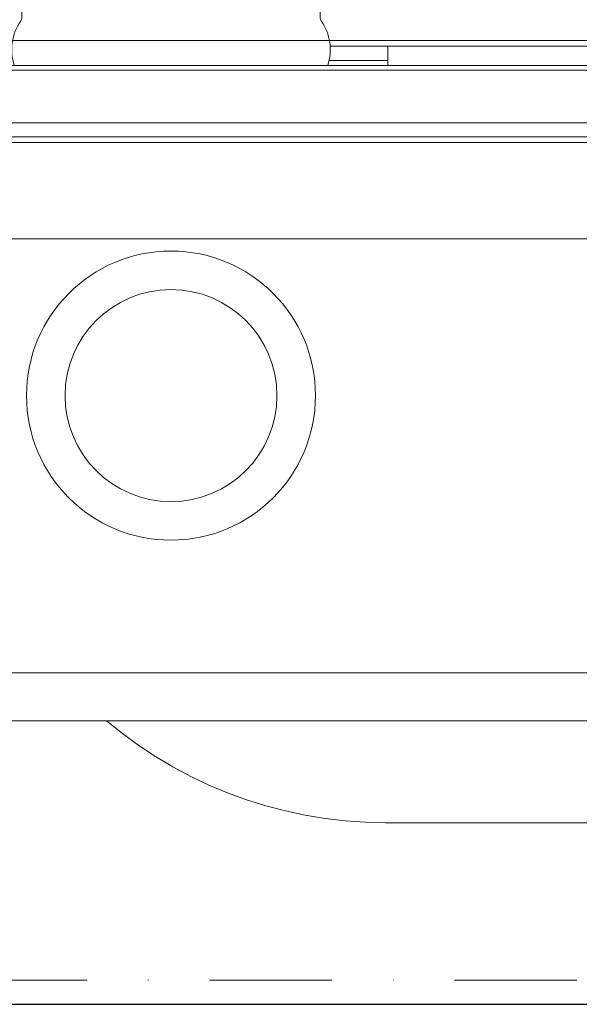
# Model space of a CAD drawing. Header units: millimetres. Extents: x -1893473 to 1546619, y -568027 to 942944.
# Tile 145 of 256: x 162846 to 162962, y -464744 to -464540. Entities that reach past the tile are written whole.
import ezdxf
from ezdxf.enums import TextEntityAlignment as Align

# ---------------------------------------------------------------- set-up
doc = ezdxf.new("R2010")
doc.units = ezdxf.units.MM
doc.header["$LTSCALE"] = 0.2
doc.linetypes.add('DASHDOT', pattern=[25.4, 12.7, -6.35, 0, -6.35])
doc.layers.get('0').update_dxf_attribs({"lineweight": 0})
for name, color, linetype, lineweight in [('!! 0_ Istn-sciany', 7, 'Continuous', 30), ('!! 0_Opis_pom', 9, 'Continuous', 13), ('!! 0_Osie', 1, 'DASHDOT', 13), ('!! 1_OPIS POM NOWE', 140, 'Continuous', 5), ('!! 2 ZABUDOWA GK-MDF', 54, 'Continuous', 13), ('P-Opis nadproża', 150, 'Continuous', 9), ('P-Osie', 1, 'DASHDOT', 18)]:
    doc.layers.add(name, color=color, linetype=linetype, lineweight=lineweight)
doc.layers.add('!!_@ wypos sanit nd', color=7, linetype='Continuous', lineweight=0, plot=False)
doc.styles.add('ARIAL', font='tahoma.ttf')

# ---------------------------------------------------------------- blocks, each defined once
blk = doc.blocks.new('A$Cff2eaf8b')
for points in [[(-0.18941, 0.08863), (-0.04454, 0.08863), (-0.04035, 0.08853), (-0.03617, 0.08824), (-0.032, 0.08775), (-0.02786, 0.08707), (-0.02376, 0.08619), (-0.0197, 0.08513), (-0.0157, 0.08388), (-0.01176, 0.08244), (-0.00789, 0.08082), (-0.0041, 0.07902), (-0.0004, 0.07705), (0.0032, 0.0749), (0.0067, 0.0726), (0.01009, 0.07012), (0.01337, 0.0675)], [(0.16493, 0.0675), (-0.16477, 0.0675)], [(-0.11847, -0.0325), (-0.11847, 0.0575), (0.11153, 0.0575), (0.11153, -0.0325)], [(-0.16, -0.0355), (-0.16, -0.0325), (0.16, -0.0325), (0.16, -0.0355)], [(0.16, -0.0555), (0.157, -0.0525), (0.16, -0.0525), (-0.16, -0.0525), (-0.157, -0.0525), (-0.16, -0.0555)], [(0.10602, -0.0525), (0.10602, -0.05658), (-0.11847, -0.05658)], [(-0.045, -0.0725), (-0.045, -0.0685)], [(-0.03305, -0.0725), (-0.16, -0.0725), (-0.16, -0.0695)], [(-0.045, -0.0695), (-0.03283, -0.0695)]]:
    blk.add_lwpolyline(points)
blk.add_lwpolyline([(-0.11847, -0.0685), (0.11153, -0.0685), (0.11153, -0.0675), (-0.11847, -0.0675)], close=True)
blk.add_lwpolyline([(-0.04, -0.0685), (-0.03255, -0.0685, 0.236962), (-0.03118, -0.07775, -0.154353), (-0.031, -0.07832), (-0.031, -0.08218), (0.031, -0.08218), (0.031, -0.07832, -0.154353), (0.03118, -0.07775, 0.236962), (0.03255, -0.0685), (0.04, -0.0685)], format="xyb")
for radius in [0.03, 0.022]:
    blk.add_circle((0, 0), radius)
blk = doc.blocks.new('BLOK OSI')
at = {"layer": 'P-Osie'}
blk.add_lwpolyline([(48639.258, -194702.088), (55442.285, -194702.088)], dxfattribs=at)
blk = doc.blocks.new('A$C2EB40A8D')
at = {"layer": '!! 0_ Istn-sciany'}
blk.add_lwpolyline([(-2781.12989, 29657.51397), (-221.12989, 29657.51397)], dxfattribs=at)
at = {"layer": '!! 2 ZABUDOWA GK-MDF'}
for points in [[(-1221.12989, 29857.51397), (-221.12989, 29857.51397)], [(-1221.12989, 29837.51397), (-221.12989, 29837.51397)]]:
    blk.add_lwpolyline(points, dxfattribs=at)
at = {"layer": '!! 0_Osie', "xscale": 10, "yscale": 10, "zscale": 10}
blk.add_blockref('BLOK OSI', (-516748.24414, 1976683.397), dxfattribs=at)
at = {"layer": '!!_@ wypos sanit nd', "xscale": 1000, "yscale": 1000, "zscale": 1000, "rotation": 180}
blk.add_blockref('A$Cff2eaf8b', (-790.76808, 29783.81847), dxfattribs=at)
at = {"layer": '!! 0_Opis_pom', "ltscale": 0.7, "style": 'ARIAL'}
for tag, p in [('B1,21', (-891.77727, 31796.97458)), ('A1,16', (-13651.31084, 31587.95236)), ('B1,19', (-5798.61305, 31587.22944)), ('B1/17', (-9701.43347, 31565.05244)), ('1,23', (10805.41388, 31565.05244)), ('1,22', (4526.58954, 31507.65132)), ('A1,1', (-16866.13618, 31459.3792)), ('B1,18', (-7791.62894, 31330.08444)), ('B1,20', (-2961.4347, 31167.05787)), ('A1,6', (-19287.17717, 30923.71998)), ('B1,1', (14135.63445, 30913.92963)), ('B1,3', (17346.74696, 30023.81022)), ('B1,4', (29817.71501, 29157.67457)), ('A1,5', (-23454.5385, 28820.77901)), ('A1,2', (-17502.57721, 28602.57524)), ('B1,2D', (2616.16402, 28559.52261)), ('A1,15', (-13651.31084, 28261.46046)), ('B1,4', (29883.58177, 28158.35876)), ('B1,2B', (18801.54781, 27650.12382)), ('B1,2A', (13086.7373, 27376.04393)), ('A1,3', (-16846.27912, 25980.40356)), ('B1,8', (9089.53994, 25356.27639)), ('B1,6', (31915.87888, 23754.79829)), ('A1,4', (-24010.17576, 23559.17399)), ('B1,14', (-11621.32288, 23261.44183)), ('B1,13', (-3080.55208, 22924.09997)), ('B1,5', (29245.49088, 22896.69268)), ('B1,10', (3982.60923, 22874.21277)), ('B1,9', (5634.43488, 22623.92098)), ('B1,2C', (13327.26639, 22378.5328)), ('B1,7', (16398.41175, 22348.28836)), ('B1,11', (5553.20442, 20939.83877)), ('B1,12', (3693.27174, 20628.72148)), ('C1,3', (5969.08376, 16336.01084)), ('C1,2', (11955.93711, 11671.55655)), ('C1,1', (15659.17205, 11415.94196)), ('C1,4', (5140.00888, 9205.5831)), ('C1,5', (5680.4486, 6154.54995)), ('C1,10', (16327.05085, 6080.66085)), ('C1,9', (16526.57171, 3173.45283)), ('C1,6', (6367.37903, 2771.84181)), ('D0,18', (-1981.87701, -110.73158)), ('D0,7', (-13531.42299, -1159.67649)), ('C1,7', (7275.77161, -1303.00991)), ('D0,17', (2064.87671, -1345.69113)), ('D0,3', (-9324.21674, -1442.63631)), ('D0,6', (-17529.61851, -1957.37463)), ('D0,10', (-21369.4432, -2140.60378)), ('D,09', (-12990.08379, -2746.32902)), ('D0,2', (-5516.19514, -3101.87722)), ('D0,16', (2266.73061, -3284.15369)), ('D0,8', (-14357.79539, -3567.69719)), ('D0,5', (-10461.54478, -3629.26575)), ('D0,4', (-8396.53404, -4353.7937)), ('D0,15', (1974.41895, -5205.84774)), ('D0,1', (-5633.49598, -5662.48534)), ('D0,11', (-23334.09291, -6045.78706)), ('D0,12', (-22436.85763, -9302.9678)), ('D0,13', (-22436.85763, -11581.16526)), ('D0,14', (-13645.94445, -11884.57769))]:
    blk.add_attdef(tag, text='', height=119.68, dxfattribs=at).set_placement(p, align=Align.MIDDLE_CENTER)
at = {"layer": '!! 1_OPIS POM NOWE', "style": 'ARIAL'}
for tag, p in [('C1.7A', (7769.3756, 685.765)), ('C1.7C', (7655.80151, -2045.04756)), ('C1.8B', (10935.93068, -2107.41983)), ('C1.8A', (13897.39715, -2120.69016)), ('C1.7B', (8274.43201, -3270.18959)), ('E1.2', (16701.02923, -5331.07351)), ('E1.5E', (21974.23379, -5463.99012)), ('E1.5D', (24989.27391, -5785.36474)), ('E1.1', (8357.81567, -5851.01076)), ('E1.5C', (25222.53959, -6394.64172)), ('E1.5B', (27694.70831, -7009.86571)), ('E1.6', (5279.46063, -8141.28746)), ('E1.5A', (25547.9555, -8495.18994)), ('E1.5G', (23977.19473, -9792.46695)), ('E1.5F', (22414.7084, -9822.66389)), ('E1,4', (13935.69867, -10458.20073)), ('E1.5L', (28030.8296, -11267.7725)), ('E1.3', (5639.18862, -11994.01941)), ('E1.5H', (23988.49716, -12231.38049)), ('E1.5K', (27714.73934, -12977.98364)), ('E1.5I', (22290.68736, -13989.9049)), ('E1.5J', (27095.71534, -16088.17469))]:
    blk.add_attdef(tag, text='', height=119.68, dxfattribs=at).set_placement(p, align=Align.MIDDLE_CENTER)

msp = doc.modelspace()

# ---------------------------------------------------------------- block references
at = {"layer": 'P-Opis nadproża', "color": 4}
msp.add_blockref('A$C2EB40A8D', (163667.94092, -494401.63474), dxfattribs=at)

doc.saveas('drawing.dxf')
